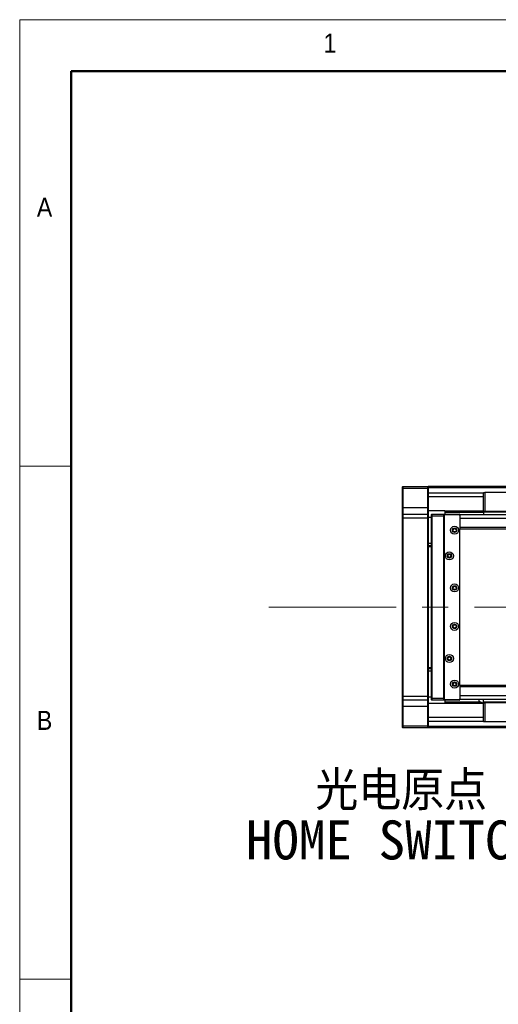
# Model space of a CAD drawing. Header units: millimetres. Extents: x 40 to 3331, y 40 to 2336.
# Tile 3 of 11: x 40 to 413, y 1568 to 2336. Entities that reach past the tile are written whole.
import ezdxf

# ---------------------------------------------------------------- set-up
doc = ezdxf.new("R2010")
doc.units = ezdxf.units.MM
doc.header["$LTSCALE"] = 8
doc.linetypes.add('CENTERX2', pattern=[20.32, 12.7, -2.54, 2.54, -2.54])
doc.layers.add('DIMNS', color=7, linetype='Continuous')
doc.styles.add('SLDTEXTSTYLE0', font='Gothic.ttf', dxfattribs={"width": 0.913})
doc.styles.add('SLDTEXTSTYLE10', font='txt')
doc.styles.add('SLDTEXTSTYLE9', font='txt', dxfattribs={"bigfont": 'bigfont'})

# ---------------------------------------------------------------- blocks, each defined once
blk = doc.blocks.new('SW_NOTE_8')
at = {"layer": 'DIMNS', "color": 0, "char_height": 30.4, "attachment_point": 1}
for s, insert, style in [('  光电原点', (-198.22, 56.23), 'SLDTEXTSTYLE9'), ('HOME SWITCH', (-198.22, 17.83), 'SLDTEXTSTYLE10')]:
    blk.add_mtext(s, dxfattribs=dict(at, insert=insert, style=style))

msp = doc.modelspace()

# ---------------------------------------------------------------- linework, layer by layer
at = {"color": 7, "linetype": 'Continuous', "lineweight": 18}
for p, q in [((3320, 2336), (40, 2336)), ((40, 2336), (40, 40)), ((80, 2296), (3280, 2296)), ((80, 2296), (80, 80)), ((80, 1988), (40, 1988)), ((40, 1588), (80, 1588))]:
    msp.add_line(p, q, dxfattribs=at)
at = {"color": 7, "linetype": 'Continuous', "lineweight": 50}
for p, q in [((3280, 2296), (80, 2296)), ((80, 2296), (80, 80))]:
    msp.add_line(p, q, dxfattribs=at)
at = {"color": 7, "linetype": 'Continuous', "lineweight": 25}
for p, q in [((338.3486838, 1971.726603), (338.648674, 1972.0266006)), ((338.3486838, 1970.5266051), (338.3486838, 1971.726603)), ((338.3486838, 1970.5266051), (338.648674, 1970.5266051)), ((338.3486838, 1955.5266045), (338.3486838, 1970.5266051)), ((338.648674, 1972.0266006), (338.648674, 1970.5266051)), ((338.648674, 1972.0266006), (358.0486745, 1972.0266006)), ((338.648674, 1970.5266051), (338.648674, 1955.5266045)), ((358.0486745, 1970.5266051), (338.648674, 1970.5266051)), ((358.0486745, 1970.5266051), (358.0486745, 1972.0266006)), ((358.0486745, 1972.0266006), (358.3486647, 1971.726603)), ((358.0486745, 1955.5266045), (358.0486745, 1970.5266051)), ((358.0486745, 1970.5266051), (358.3486647, 1970.5266051)), ((436.8486971, 1972.0266006), (358.3486647, 1972.0266006)), ((358.3486647, 1972.0266006), (358.3486647, 1971.726603)), ((358.3486647, 1971.726603), (358.3486647, 1970.5266051)), ((358.3486647, 1971.5266071), (436.8486971, 1971.5266071)), ((358.3486647, 1970.5266051), (358.3486647, 1955.5266045)), ((401.3487072, 1967.0266054), (358.3486647, 1967.0266054)), ((401.3487072, 1952.5266058), (401.3487072, 1967.5266064)), ((401.3487072, 1967.5266064), (402.3486943, 1967.5266064)), ((402.3486943, 1967.5266064), (402.3486943, 1952.5266058)), ((650.3486902, 1967.5266064), (402.3486943, 1967.5266064)), ((338.3486838, 1955.5266045), (338.648674, 1955.5266045)), ((338.3486838, 1950.2266042), (338.3486838, 1955.5266045)), ((338.648674, 1950.5266018), (338.3486838, 1950.2266042)), ((338.3486838, 1947.5266032), (338.3486838, 1950.2266042)), ((338.648674, 1955.5266045), (338.648674, 1950.5266018)), ((358.0486745, 1955.5266045), (338.648674, 1955.5266045)), ((338.648674, 1950.5266018), (338.648674, 1947.5266032)), ((338.648674, 1950.5266018), (358.0486745, 1950.5266018)), ((358.0486745, 1950.5266018), (358.0486745, 1955.5266045)), ((358.0486745, 1955.5266045), (358.3486647, 1955.5266045)), ((358.0486745, 1947.5266032), (358.0486745, 1950.5266018)), ((358.0486745, 1950.5266018), (358.3486647, 1950.2266042)), ((358.3486647, 1955.5266045), (358.3486647, 1950.2266042)), ((371.3486762, 1953.0266068), (358.3486647, 1953.0266068)), ((358.3486647, 1950.2266042), (358.3486647, 1947.5266032)), ((360.8486623, 1950.2266042), (361.1487121, 1950.5266018)), ((360.8486623, 1949.0266062), (360.8486623, 1950.2266042)), ((361.1487121, 1950.5266018), (361.1487121, 1949.0266062)), ((361.1487121, 1950.5266018), (370.348689, 1950.5266018)), ((370.348689, 1950.5266018), (370.348689, 1949.0266062)), ((370.348689, 1950.5266018), (382.5486869, 1950.5266018)), ((382.5486869, 1950.2266042), (370.348689, 1950.2266042)), ((371.3486762, 1950.0266008), (370.8487124, 1949.5266072)), ((371.3486762, 1953.0266068), (401.3487072, 1953.0266068)), ((371.3486762, 1953.0266068), (371.3486762, 1952.596604)), ((371.3486762, 1952.596604), (371.3486762, 1952.0225145)), ((401.3487072, 1952.596604), (371.3486762, 1952.596604)), ((371.3486762, 1952.0225145), (371.3486762, 1950.5266018)), ((371.3486762, 1952.0225145), (401.3487072, 1952.0225145)), ((382.3486538, 1950.0266008), (371.3486762, 1950.0266008)), ((382.8486771, 1949.5266072), (382.3486538, 1950.0266008)), ((382.5486869, 1950.5266018), (382.5486869, 1950.2266042)), ((382.8486771, 1950.2266042), (382.5486869, 1950.5266018)), ((382.5486869, 1949.8266048), (382.5486869, 1950.2266042)), ((382.8486771, 1950.2266042), (382.5486869, 1950.2266042)), ((382.8486771, 1950.2266042), (382.8486771, 1950.0266008)), ((2468.8487024, 1950.0266008), (382.8486771, 1950.0266008)), ((382.8486771, 1950.0266008), (382.8486771, 1949.5266072)), ((402.3486943, 1952.5266058), (401.3487072, 1952.5266058)), ((401.3487072, 1952.5266058), (401.3487072, 1952.0266048)), ((513.9486761, 1952.0266048), (401.3487072, 1952.0266048)), ((401.3487072, 1952.0266048), (401.3487072, 1950.0266008)), ((514.8288281, 1952.5266058), (402.3486943, 1952.5266058)), ((338.648674, 1947.5266032), (338.3486838, 1947.5266032)), ((338.3486838, 1808.5266046), (338.3486838, 1947.5266032)), ((358.0486745, 1947.5266032), (338.648674, 1947.5266032)), ((338.648674, 1947.5266032), (338.648674, 1808.5266046)), ((358.0486745, 1947.5266032), (358.3486647, 1947.5266032)), ((358.0486745, 1808.5266046), (358.0486745, 1947.5266032)), ((360.8486623, 1948.0266042), (358.3486647, 1948.0266042)), ((358.3486647, 1947.5266032), (358.3486647, 1808.5266046)), ((360.8486623, 1949.0266062), (361.1487121, 1949.0266062)), ((360.8486623, 1807.0266015), (360.8486623, 1949.0266062)), ((361.1487121, 1949.0266062), (361.1487121, 1807.0266015)), ((370.348689, 1949.0266062), (361.1487121, 1949.0266062)), ((370.348689, 1949.0266062), (370.348689, 1807.0266015)), ((370.8487124, 1949.5266072), (370.8487124, 1806.5266005)), ((382.8486771, 1949.3882797), (382.8486771, 1949.5266072)), ((382.8486771, 1949.3882797), (382.8486771, 1947.0266021)), ((2468.8487024, 1947.0266021), (382.8486771, 1947.0266021)), ((382.8486771, 1947.0266021), (382.8486771, 1940.0265991)), ((2468.8487024, 1940.0265991), (382.8486771, 1940.0265991)), ((382.8486771, 1940.0265991), (382.8486771, 1939.0266008)), ((382.8486771, 1939.0266008), (2468.8487024, 1939.0266008)), ((382.8486771, 1817.0266069), (382.8486771, 1939.0266008)), ((358.3486647, 1928.0266046), (360.8486623, 1928.0266046)), ((358.3486647, 1926.0266043), (360.8486623, 1926.0266043)), ((360.8486623, 1925.0266023), (358.3486647, 1925.0266023)), ((358.3486647, 1831.0266055), (360.8486623, 1831.0266055)), ((360.8486623, 1830.0266035), (358.3486647, 1830.0266035)), ((360.8486623, 1828.0266031), (358.3486647, 1828.0266031)), ((2468.8487024, 1817.0266069), (382.8486771, 1817.0266069)), ((382.8486771, 1817.0266069), (382.8486771, 1816.0266049)), ((2468.8487024, 1816.0266049), (382.8486771, 1816.0266049)), ((382.8486771, 1816.0266049), (382.8486771, 1809.0266056)), ((338.648674, 1808.5266046), (338.3486838, 1808.5266046)), ((338.3486838, 1805.8266036), (338.3486838, 1808.5266046)), ((338.648674, 1805.526606), (338.3486838, 1805.8266036)), ((338.3486838, 1800.5266033), (338.3486838, 1805.8266036)), ((338.648674, 1808.5266046), (358.0486745, 1808.5266046)), ((338.648674, 1808.5266046), (338.648674, 1805.526606)), ((358.0486745, 1805.526606), (338.648674, 1805.526606)), ((338.648674, 1805.526606), (338.648674, 1800.5266033)), ((358.0486745, 1808.5266046), (358.3486647, 1808.5266046)), ((358.0486745, 1805.526606), (358.0486745, 1808.5266046)), ((358.0486745, 1805.526606), (358.3486647, 1805.8266036)), ((358.0486745, 1800.5266033), (358.0486745, 1805.526606)), ((358.3486647, 1808.5266046), (358.3486647, 1805.8266036)), ((358.3486647, 1808.0266036), (360.8486623, 1808.0266036)), ((358.3486647, 1805.8266036), (358.3486647, 1800.5266033)), ((360.8486623, 1807.0266015), (361.1487121, 1807.0266015)), ((360.8486623, 1805.8266036), (360.8486623, 1807.0266015)), ((360.8486623, 1805.8266036), (361.1487121, 1805.526606)), ((361.1487121, 1807.0266015), (370.348689, 1807.0266015)), ((361.1487121, 1807.0266015), (361.1487121, 1805.526606)), ((370.348689, 1805.526606), (361.1487121, 1805.526606)), ((370.348689, 1807.0266015), (370.348689, 1805.526606)), ((370.348689, 1805.8266036), (382.5486869, 1805.8266036)), ((382.5486869, 1805.526606), (370.348689, 1805.526606)), ((370.8487124, 1806.5266005), (371.3486762, 1806.026607)), ((371.3486762, 1806.026607), (382.3486538, 1806.026607)), ((371.3486762, 1805.526606), (371.3486762, 1804.0306933)), ((399.0980954, 1804.0306933), (371.3486762, 1804.0306933)), ((371.3486762, 1804.0306933), (371.3486762, 1803.4566037)), ((382.3486538, 1806.026607), (382.8486771, 1806.5266005)), ((382.5486869, 1805.8266036), (382.5486869, 1806.2266029)), ((382.5486869, 1805.8266036), (382.8486771, 1805.8266036)), ((382.5486869, 1805.8266036), (382.5486869, 1805.526606)), ((382.5486869, 1805.526606), (382.8486771, 1805.8266036)), ((2468.8487024, 1809.0266056), (382.8486771, 1809.0266056)), ((382.8486771, 1809.0266056), (382.8486771, 1806.664928)), ((382.8486771, 1806.5266005), (382.8486771, 1806.664928)), ((382.8486771, 1806.5266005), (382.8486771, 1806.026607)), ((2468.8487024, 1806.026607), (382.8486771, 1806.026607)), ((382.8486771, 1806.026607), (382.8486771, 1805.8266036)), ((397.8397221, 1806.026607), (397.7486462, 1804.7244317)), ((401.3487072, 1804.0266029), (401.3487072, 1806.026607)), ((651.3486774, 1804.0266029), (401.3487072, 1804.0266029)), ((401.3487072, 1804.0266029), (401.3487072, 1803.5266019)), ((338.648674, 1800.5266033), (338.3486838, 1800.5266033)), ((338.3486838, 1785.5266027), (338.3486838, 1800.5266033)), ((358.0486745, 1800.5266033), (338.648674, 1800.5266033)), ((338.648674, 1800.5266033), (338.648674, 1785.5266027)), ((358.3486647, 1800.5266033), (358.0486745, 1800.5266033)), ((358.0486745, 1785.5266027), (358.0486745, 1800.5266033)), ((371.3486762, 1803.0266009), (358.3486647, 1803.0266009)), ((358.3486647, 1800.5266033), (358.3486647, 1785.5266027)), ((399.8638363, 1803.4566037), (371.3486762, 1803.4566037)), ((371.3486762, 1803.4566037), (371.3486762, 1803.0266009)), ((401.3487072, 1803.0266009), (371.3486762, 1803.0266009)), ((401.3487072, 1788.5266013), (401.3487072, 1803.5266019)), ((401.3487072, 1803.5266019), (402.3486943, 1803.5266019)), ((402.3486943, 1803.5266019), (402.3486943, 1788.5266013)), ((650.3486902, 1803.5266019), (402.3486943, 1803.5266019)), ((401.3487072, 1789.0266023), (358.3486647, 1789.0266023)), ((402.3486943, 1788.5266013), (401.3487072, 1788.5266013)), ((650.3486902, 1788.5266013), (402.3486943, 1788.5266013)), ((338.648674, 1785.5266027), (338.3486838, 1785.5266027)), ((338.3486838, 1784.3266047), (338.3486838, 1785.5266027)), ((338.648674, 1784.0266071), (338.3486838, 1784.3266047)), ((338.648674, 1785.5266027), (358.0486745, 1785.5266027)), ((338.648674, 1785.5266027), (338.648674, 1784.0266071)), ((358.0486745, 1784.0266071), (338.648674, 1784.0266071)), ((358.3486647, 1785.5266027), (358.0486745, 1785.5266027)), ((358.0486745, 1784.0266071), (358.0486745, 1785.5266027)), ((358.3486647, 1784.3266047), (358.0486745, 1784.0266071)), ((358.3486647, 1785.5266027), (358.3486647, 1784.3266047)), ((358.3486647, 1784.3266047), (358.3486647, 1784.0266071)), ((516.3486869, 1784.0266071), (358.3486647, 1784.0266071))]:
    msp.add_line(p, q, dxfattribs=at)
at = {"color": 8, "linetype": 'Continuous', "lineweight": 25}
for p, q in [((436.8486971, 1971.0266061), (358.3486647, 1971.0266061)), ((401.3487072, 1964.0266068), (358.3486647, 1964.0266068)), ((401.3487072, 1792.0266009), (358.3486647, 1792.0266009)), ((516.3486869, 1785.0266017), (358.3486647, 1785.0266017))]:
    msp.add_line(p, q, dxfattribs=at)
at = {"color": 7, "linetype": 'Continuous', "lineweight": 25, "flags": 128}
msp.add_lwpolyline([(397.7486462, 1804.7244317), (397.9197712, 1804.6553127), (398.4069199, 1804.4584758), (399.1360635, 1804.1638948), (399.996099, 1803.8164146), (400.8561344, 1803.4689344), (401.3487072, 1803.2699294)], dxfattribs=at)
at = {"color": 7, "linetype": 'Continuous', "lineweight": 25}
for centre, radius in [((378.8486833, 1938.026604), 3.15), ((378.8486833, 1938.026604), 1.7), ((378.8486833, 1938.026604), 1.6), ((378.8486833, 1938.026604), 1.25), ((374.8486833, 1918.026604), 3.15), ((374.8486833, 1918.026604), 1.7), ((374.8486833, 1918.026604), 1.6), ((374.8486833, 1918.026604), 1.25), ((378.8486833, 1893.026604), 3.15), ((378.8486833, 1893.026604), 1.7), ((378.8486833, 1893.026604), 1.6), ((378.8486833, 1893.026604), 1.25), ((378.8486833, 1863.026604), 3.15), ((378.8486833, 1863.026604), 1.7), ((378.8486833, 1863.026604), 1.6), ((378.8486833, 1863.026604), 1.25), ((374.8486833, 1838.026604), 3.15), ((374.8486833, 1838.026604), 1.7), ((374.8486833, 1838.026604), 1.6), ((374.8486833, 1838.026604), 1.25), ((378.8486833, 1818.026604), 3.15), ((378.8486833, 1818.026604), 1.7), ((378.8486833, 1818.026604), 1.6), ((378.8486833, 1818.026604), 1.25)]:
    msp.add_circle(centre, radius, dxfattribs=at)
msp.add_arc((400.5343207, 1805.1485925), 1.82, 210.1224828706, 285.8673084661, dxfattribs=at)
at = {"layer": 'DIMNS', "linetype": 'CENTERX2', "lineweight": 18}
msp.add_line((2609.1958361, 1878.026604), (234.195054, 1878.026604), dxfattribs=at)

# ---------------------------------------------------------------- block references
at = {"layer": 'DIMNS'}
msp.add_blockref('SW_NOTE_8', (414.467591, 1693.9295716), dxfattribs=at)

# ---------------------------------------------------------------- texts
at = {"color": 7, "linetype": 'Continuous', "lineweight": 0, "char_height": 14.8166667, "attachment_point": 1, "style": 'SLDTEXTSTYLE0'}
for s, insert in [('1', (276.6666667, 2325.1704848)), ('A', (53.3333333, 2197.1704528)), ('B', (53.3333333, 1797.1704528))]:
    msp.add_mtext(s, dxfattribs=dict(at, insert=insert))

doc.saveas('drawing.dxf')
